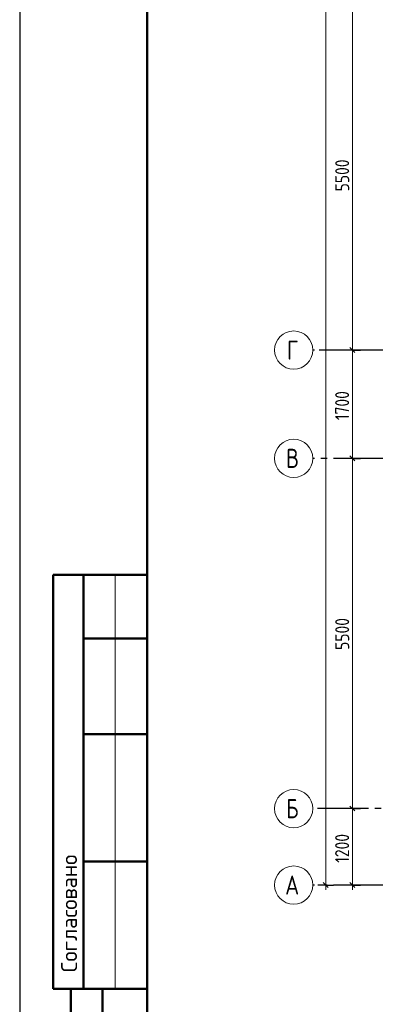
# Model space of a CAD drawing. Header units: millimetres. Extents: x 0 to 43617, y 0 to 59400.
# Tile 2 of 30: x 0 to 5581, y 8758 to 24218. Entities that reach past the tile are written whole.
import ezdxf

# ---------------------------------------------------------------- set-up
doc = ezdxf.new("R2010")
doc.units = ezdxf.units.MM
doc.linetypes.add('______5', pattern=[1100, 800, -100, 100, -100])
doc.layers.add('Standard', color=7, linetype='Continuous', lineweight=25)
doc.layers.add('Оси', color=40, linetype='______5', lineweight=18)
doc.styles.add('GOST 2.304-81', font='txt')
doc.styles.add('ISOCPEUR', font='txt')

msp = doc.modelspace()

# ---------------------------------------------------------------- linework, layer by layer
at = {"layer": 'Standard', "color": 7, "linetype": 'Continuous', "lineweight": 13, "transparency": 33554687}
for p, q in [((5221, 19030), (5221, 24530)), ((5221, 17330), (5221, 19030)), ((1500, 15500), (1500, 9000)), ((4802, 10630), (4802, 10555)), ((5221, 10630), (5221, 10555))]:
    msp.add_line(p, q, dxfattribs=at)
at = {"layer": 'Standard', "color": 251, "linetype": 'Continuous', "lineweight": -3, "true_color": 0x656565, "transparency": 33554687}
for p, q in [((5221, 19030), (5096, 19030)), ((5221, 19030), (5346, 19030)), ((5221, 17330), (5096, 17330)), ((5221, 17330), (5346, 17330)), ((5221, 17330), (5221, 17330)), ((5221, 11830), (5096, 11830)), ((5221, 11830), (5346, 11830)), ((5221, 11830), (5221, 11830)), ((4802, 10630), (4677, 10630)), ((4802, 10630), (4700, 10630)), ((4802, 10630), (4927, 10630)), ((5221, 10630), (5096, 10630)), ((5221, 10630), (5346, 10630)), ((5221, 10630), (5221, 10630))]:
    msp.add_line(p, q, dxfattribs=at)
at = {"layer": 'Standard', "color": 7, "linetype": 'Continuous', "lineweight": 25, "transparency": 33554687}
for p, q in [((5258, 18993), (5183, 19068)), ((5258, 17293), (5183, 17368)), ((5258, 11793), (5183, 11868)), ((4839, 10593), (4764, 10668)), ((5258, 10593), (5183, 10668))]:
    msp.add_line(p, q, dxfattribs=at)
at = {"layer": 'Standard', "color": 7, "linetype": 'Continuous', "lineweight": 50, "transparency": 33554687}
for p, q in [((2000, 15500), (527, 15500)), ((527, 15500), (527, 9000)), ((527, 15500), (527, 9000)), ((1000, 15500), (1000, 9000)), ((2000, 14500), (1000, 14500)), ((2000, 13000), (1000, 13000)), ((2000, 11000), (1000, 11000)), ((0, 9000), (6, 9000)), ((527, 9000), (2000, 9000)), ((800, 500), (800, 9000)), ((800, 500), (800, 9000)), ((1300, 500), (1300, 9000))]:
    msp.add_line(p, q, dxfattribs=at)
at = {"layer": 'Standard', "color": 7, "linetype": 'Continuous', "lineweight": 13, "transparency": 33554687}
msp.add_lwpolyline([(0, 0), (42000, 0), (42000, 59400), (0, 59400), (0, 0)], close=True, dxfattribs=at)
for points in [[(42000, 59400), (0, 59400), (0, 0), (42000, 0), (42000, 59400)], [(42000, 59400), (0, 59400), (0, 0), (42000, 0), (42000, 59400)], [(4802, 10630), (4802, 33448), (4802, 33448), (4802, 57120)], [(5221, 11830), (5221, 15087), (5221, 15087), (5221, 17330)], [(5221, 10630), (5221, 10921), (5221, 10921), (5221, 11830)]]:
    msp.add_lwpolyline(points, dxfattribs=at)
at = {"layer": 'Standard', "color": 7, "linetype": 'Continuous', "lineweight": 25, "transparency": 33554687}
msp.add_lwpolyline([(42000, 59400), (0, 59400), (0, 0), (42000, 0), (42000, 59400)], dxfattribs=at)
at = {"layer": 'Standard', "color": 7, "linetype": 'Continuous', "lineweight": 50, "transparency": 33554687}
msp.add_lwpolyline([(2000, 58900), (41500, 58900), (41500, 500), (2000, 500), (2000, 58900)], close=True, dxfattribs=at)
at = {"layer": 'Standard', "color": 251, "linetype": 'Continuous', "lineweight": -3, "true_color": 0x656565, "transparency": 33554687}
msp.add_lwpolyline([(5221, 19030), (5204, 19030), (5204, 19030), (5204, 19030), (5204, 19030), (5204, 19030), (5204, 19030), (5204, 19030), (5204, 19030), (5204, 19030), (5204, 19030), (5204, 19030), (5204, 19030), (5204, 19030), (5204, 19030), (5204, 19030), (5204, 19030), (5204, 19030), (5204, 19030), (5204, 19030), (5204, 19030), (5204, 19030), (5204, 19030), (4700, 19030)], dxfattribs=at)
at = {"layer": 'Оси', "color": 8, "linetype": '______5', "lineweight": -3, "transparency": 33554687}
for p, q in [((33224, 19030), (4600, 19030)), ((33224, 17330), (4600, 17330)), ((34074, 11830), (4600, 11830)), ((33224, 10630), (4600, 10630))]:
    msp.add_line(p, q, dxfattribs=at)
at = {"layer": 'Оси', "color": 7, "linetype": 'Continuous', "lineweight": 13, "transparency": 33554687}
for centre in [(4300, 19030), (4300, 17330), (4300, 11830), (4300, 10630)]:
    msp.add_circle(centre, 300, dxfattribs=at)

# ---------------------------------------------------------------- texts
at = {"layer": 'Standard', "color": 7, "linetype": 'Continuous', "lineweight": 25, "transparency": 33554687, "char_height": 220, "attachment_point": 7, "rotation": 90, "style": 'GOST 2.304-81'}
for s, insert, width in [('5500', (5171, 21522), 641.48), ('1700', (5170, 17930), 625.73), ('5500', (5171, 14322), 641.48), ('1200', (5170, 10980), 625.74)]:
    msp.add_mtext(s, dxfattribs=dict(at, insert=insert, width=width))
at = {"layer": 'Standard', "color": 7, "linetype": 'Continuous', "lineweight": 50, "transparency": 33554687, "insert": (900, 9261), "char_height": 250, "width": 2071.88, "attachment_point": 7, "rotation": 90, "style": 'ISOCPEUR'}
msp.add_mtext('\\A1;{\\fISOCPEUR|i0|b0;\\H250.000000;\\W1.000000;\\C7;Согласовано}\\P', dxfattribs=at)
at = {"layer": 'Оси', "color": 7, "linetype": 'Continuous', "lineweight": 25, "transparency": 33554687, "char_height": 300, "attachment_point": 7, "style": 'ISOCPEUR'}
for s, insert, width in [('\\W0.78;Г', (4195, 18880), 326.41), ('\\W0.80;В', (4180, 17180), 359.83), ('\\W0.80;Б', (4180, 11680), 359.83), ('\\W0.82;А', (4165, 10480), 392.65)]:
    msp.add_mtext(s, dxfattribs=dict(at, insert=insert, width=width))

doc.saveas('drawing.dxf')
